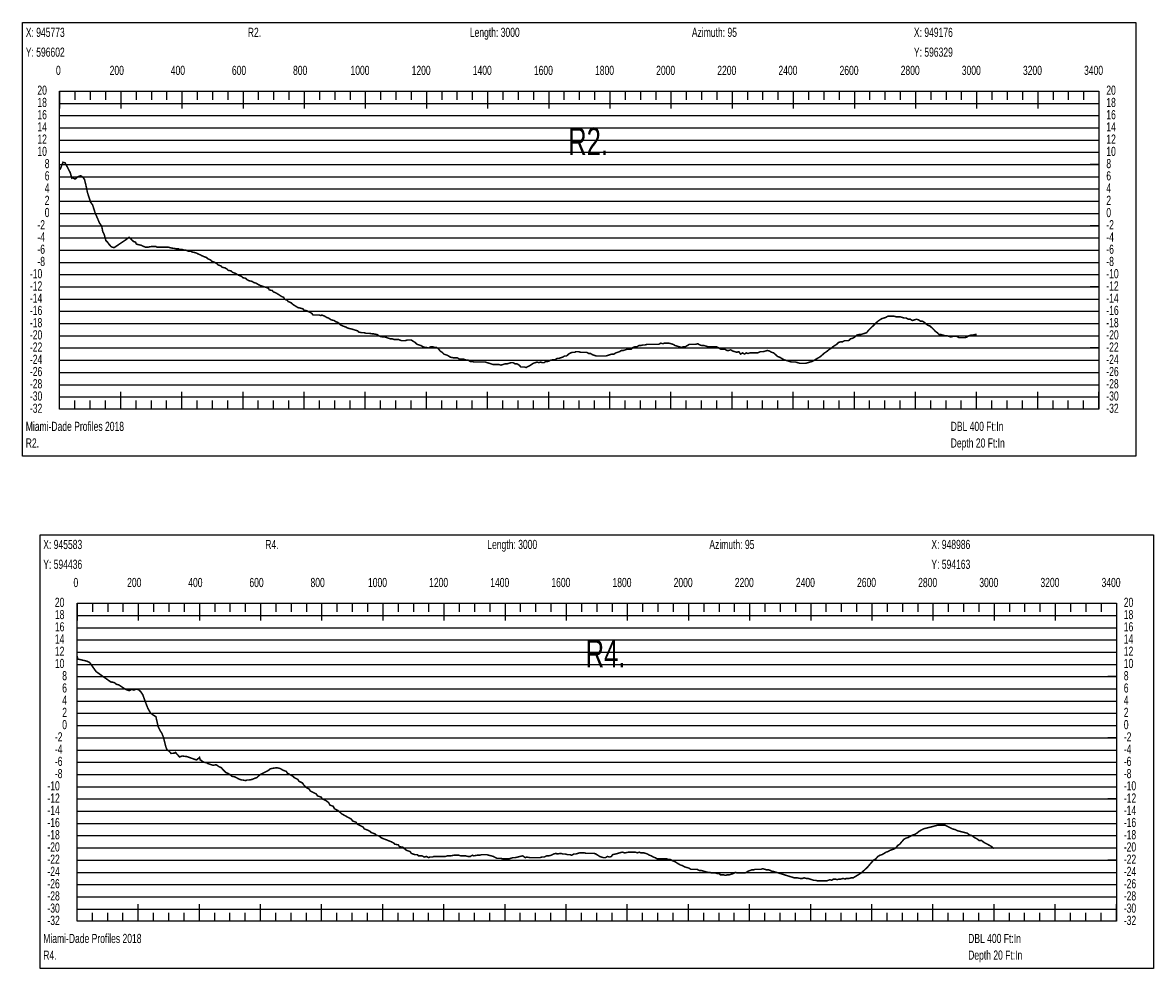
# Model space of a CAD drawing. Header units: inches. Extents: x 471865 to 538526, y 1054316 to 1102451.
# Tile 52 of 114: x 475924 to 479623, y 1099359 to 1102451. Entities that reach past the tile are written whole.
import ezdxf

# ---------------------------------------------------------------- set-up
doc = ezdxf.new("R2010")
doc.units = ezdxf.units.IN
doc.header["$MEASUREMENT"] = 0
for name, color, linetype in [('LABELS', 7, 'Continuous'), ('X_Gr1', 7, 'Continuous'), ('XSECTION', 7, 'Continuous')]:
    doc.layers.add(name, color=color, linetype=linetype)
doc.styles.get("Standard").update_dxf_attribs({"font": 'arial.ttf'})

msp = doc.modelspace()

# ---------------------------------------------------------------- linework, layer by layer
at = {"layer": 'X_Gr1', "color": 6, "linetype": 'Continuous', "lineweight": 18, "true_color": 0xff00ff, "transparency": 33554687, "const_width": 5}
for points in [[(476044.8, 1101976.3), (476044.8, 1101976.3), (476047.3, 1101973.8), (476055.6, 1101994.8), (476062.6, 1101993), (476079.5, 1101960.8), (476084.6, 1101942.7), (476087.9, 1101944.1), (476095.3, 1101939.7), (476104.5, 1101947.6), (476114.2, 1101950.9), (476121.4, 1101945), (476126.2, 1101938.6), (476129.9, 1101923.8), (476135.8, 1101895.8), (476140.8, 1101880.1), (476146.4, 1101863.7), (476152.6, 1101855.4), (476161.6, 1101827), (476168.7, 1101811.5), (476174.6, 1101797.1), (476178.6, 1101791.4), (476182.7, 1101785.2), (476185.7, 1101768.2), (476190.4, 1101759.2), (476196.1, 1101738.5), (476201.4, 1101733.8), (476206.8, 1101726.1), (476212.5, 1101719.8), (476216.8, 1101717.1), (476223.4, 1101715.8), (476229.1, 1101719.7), (476235.4, 1101724), (476241.8, 1101728.3), (476248.1, 1101732.5), (476254.5, 1101736.8), (476260.8, 1101741.1), (476271.9, 1101749.5), (476276.6, 1101745.5), (476282.3, 1101739.5), (476286.8, 1101735.5), (476293, 1101733.5), (476295.8, 1101727.5), (476302, 1101725.5), (476311.8, 1101723.5), (476315.2, 1101721.5), (476324.8, 1101717.5), (476328.1, 1101717.5), (476335.3, 1101717.5), (476345.9, 1101719.5), (476349.4, 1101719.5), (476359.3, 1101719.5), (476362.7, 1101717.5), (476370.1, 1101717.5), (476381.2, 1101717.5), (476385, 1101717.5), (476395.9, 1101717.5), (476399.4, 1101717.5), (476406.2, 1101715.5), (476415.5, 1101713.5), (476418.6, 1101713.5), (476427.7, 1101711.5), (476434, 1101711.5), (476437.2, 1101709.5), (476446.3, 1101709.5), (476452.1, 1101707.5), (476457.6, 1101707.5), (476463.2, 1101705.5), (476466.2, 1101703.5), (476475, 1101703.5), (476478.1, 1101701.5), (476487.1, 1101699.5), (476493.4, 1101697.5), (476496.6, 1101695.5), (476506.3, 1101691.5), (476509.5, 1101689.5), (476518.9, 1101685.5), (476525.4, 1101683.5), (476528.9, 1101679.5), (476538.6, 1101675.5), (476541.8, 1101671.5), (476552, 1101667.5), (476559, 1101663.5), (476562.6, 1101659.5), (476573.1, 1101655.5), (476576.3, 1101651.5), (476585.9, 1101649.5), (476592.4, 1101645.5), (476595.9, 1101641.5), (476606, 1101639.5), (476609.4, 1101635.5), (476619.6, 1101631.5), (476626.6, 1101627.5), (476630.1, 1101625.5), (476640.3, 1101621.5), (476643.7, 1101617.5), (476653.6, 1101615.5), (476657, 1101611.5), (476663.9, 1101607.5), (476673.7, 1101605.5), (476680.5, 1101601.5), (476687.2, 1101599.5), (476694, 1101595.5), (476697.5, 1101593.5), (476707.8, 1101589.5), (476714.3, 1101587.5), (476720.6, 1101585.5), (476727.3, 1101583.5), (476730.6, 1101577.5), (476740.3, 1101575.5), (476743.5, 1101571.5), (476752.6, 1101567.5), (476759.2, 1101563.5), (476762.6, 1101561.5), (476771.6, 1101555.5), (476777.4, 1101553.5), (476780.4, 1101547.5), (476789.4, 1101543.5), (476792.5, 1101539.5), (476801.9, 1101535.5), (476808.4, 1101529.5), (476811.7, 1101527.5), (476821.4, 1101521.5), (476824.8, 1101519.5), (476834.3, 1101517.5), (476840.6, 1101515.5), (476843.7, 1101511.5), (476853.1, 1101509.5), (476856.3, 1101507.5), (476865.4, 1101503.5), (476870.9, 1101499.5), (476873.7, 1101495.5), (476882.1, 1101495.5), (476885, 1101495.5), (476893.7, 1101495.5), (476899.7, 1101493.5), (476902.7, 1101495.5), (476911.9, 1101491.5), (476918.2, 1101487.5), (476924.3, 1101485.5), (476930.4, 1101481.5), (476933.3, 1101479.5), (476942.1, 1101477.5), (476948.2, 1101473.5), (476954, 1101471.5), (476959.9, 1101467.5), (476962.9, 1101463.5), (476971.2, 1101459.5), (476976.9, 1101457.5), (476982.6, 1101455.5), (476985.5, 1101453.5), (476991.2, 1101451.5), (477000.3, 1101449.5), (477006.8, 1101447.5), (477013.4, 1101445.5), (477020, 1101443.5), (477023.4, 1101439.5), (477033.7, 1101437.5), (477040.7, 1101437.5), (477047.6, 1101435.5), (477054.6, 1101435.5), (477058.1, 1101435.5), (477069, 1101433.5), (477072.7, 1101433.5), (477083.2, 1101431.5), (477089.6, 1101427.5), (477092.8, 1101425.5), (477102.5, 1101423.5), (477108.8, 1101423.5), (477114.9, 1101421.5), (477120.8, 1101419.5), (477126.5, 1101417.5), (477132.6, 1101417.5), (477138.7, 1101415.5), (477144.5, 1101415.5), (477150.3, 1101415.5), (477153.3, 1101415.5), (477162.6, 1101411.5), (477169, 1101411.5), (477175.6, 1101411.5), (477182.1, 1101413.5), (477188.4, 1101413.5), (477195.2, 1101413.5), (477201.6, 1101409.5), (477207.8, 1101405.5), (477214.2, 1101399.5), (477220.4, 1101397.5), (477227, 1101395.5), (477233.4, 1101391.5), (477239.6, 1101389.5), (477242.7, 1101389.5), (477252.2, 1101387.5), (477258.8, 1101391.5), (477265.3, 1101391.5), (477271.3, 1101389.5), (477277.4, 1101389.5), (477283.5, 1101385.5), (477289.8, 1101377.5), (477295.9, 1101373.5), (477301.9, 1101367.5), (477307.8, 1101365.5), (477313.7, 1101363.5), (477320, 1101359.5), (477323.2, 1101357.5), (477332.9, 1101355.5), (477339.4, 1101355.5), (477345.7, 1101355.5), (477352.3, 1101351.5), (477358.5, 1101351.5), (477364.5, 1101351.5), (477370.4, 1101349.5), (477376.3, 1101347.5), (477382.3, 1101347.5), (477388.3, 1101343.5), (477394.3, 1101343.5), (477400.5, 1101341.5), (477406.4, 1101341.5), (477412.5, 1101341.5), (477418.6, 1101341.5), (477425, 1101341.5), (477431.2, 1101341.5), (477437.4, 1101341.5), (477443.9, 1101339.5), (477450.4, 1101337.5), (477456.8, 1101335.5), (477463.1, 1101333.5), (477469.2, 1101333.5), (477475.6, 1101333.5), (477482.2, 1101333.5), (477488.7, 1101331.5), (477495, 1101333.5), (477501.2, 1101335.5), (477508, 1101335.5), (477514.7, 1101337.5), (477521.6, 1101339.5), (477528.4, 1101339.5), (477535.1, 1101335.5), (477541.8, 1101335.5), (477548, 1101331.5), (477553.7, 1101325.5), (477559.3, 1101325.5), (477565, 1101325.5), (477571.1, 1101323.5), (477574, 1101325.5), (477582.6, 1101329.5), (477588.6, 1101333.5), (477594.4, 1101337.5), (477600.8, 1101339.5), (477606.9, 1101341.5), (477612.8, 1101339.5), (477618.5, 1101341.5), (477623.9, 1101339.5), (477629.6, 1101339.5), (477635.4, 1101343.5), (477641.5, 1101343.5), (477647.6, 1101345.5), (477650.7, 1101347.5), (477660.2, 1101349.5), (477666.3, 1101349.5), (477672.2, 1101353.5), (477678.2, 1101353.5), (477684.1, 1101355.5), (477690.3, 1101357.5), (477696.8, 1101361.5), (477703.3, 1101361.5), (477709.9, 1101367.5), (477716.4, 1101371.5), (477723.2, 1101373.5), (477730, 1101373.5), (477733.4, 1101375.5), (477742.8, 1101375.5), (477749, 1101373.5), (477755.6, 1101373.5), (477762.2, 1101373.5), (477768.9, 1101373.5), (477775.7, 1101369.5), (477781.8, 1101369.5), (477788.1, 1101365.5), (477794.3, 1101363.5), (477800.4, 1101361.5), (477806.5, 1101361.5), (477812.5, 1101361.5), (477819.1, 1101361.5), (477822.4, 1101361.5), (477832.2, 1101361.5), (477838.7, 1101363.5), (477844.8, 1101365.5), (477851.6, 1101367.5), (477858.1, 1101367.5), (477864.2, 1101371.5), (477870.6, 1101373.5), (477876.6, 1101375.5), (477882.8, 1101379.5), (477889.2, 1101379.5), (477895.4, 1101381.5), (477901.7, 1101383.5), (477904.9, 1101383.5), (477914.3, 1101383.5), (477920.8, 1101389.5), (477927.3, 1101391.5), (477933.7, 1101391.5), (477939.9, 1101395.5), (477946.4, 1101395.5), (477953.1, 1101397.5), (477959.9, 1101397.5), (477966.7, 1101399.5), (477973.1, 1101399.5), (477979.7, 1101399.5), (477986.3, 1101399.5), (477989.6, 1101399.5), (477999.2, 1101399.5), (478005.1, 1101399.5), (478011.4, 1101403.5), (478017.9, 1101401.5), (478024.4, 1101403.5), (478031, 1101403.5), (478037.7, 1101403.5), (478044.7, 1101401.5), (478051.7, 1101399.5), (478058.6, 1101395.5), (478065.4, 1101393.5), (478072, 1101391.5), (478078.6, 1101389.5), (478085, 1101391.5), (478091.5, 1101391.5), (478098.2, 1101395.5), (478104.8, 1101399.5), (478111.9, 1101399.5), (478118.8, 1101399.5), (478125.7, 1101399.5), (478132.5, 1101401.5), (478139.1, 1101397.5), (478146.1, 1101395.5), (478153, 1101395.5), (478159.7, 1101393.5), (478166.4, 1101391.5), (478173.2, 1101391.5), (478180.2, 1101391.5), (478187.2, 1101391.5), (478194.2, 1101391.5), (478201.3, 1101387.5), (478208, 1101383.5), (478214.5, 1101383.5), (478221, 1101383.5), (478227.6, 1101379.5), (478234.1, 1101379.5), (478240.3, 1101381.5), (478247.2, 1101377.5), (478253.7, 1101375.5), (478260, 1101373.5), (478266.6, 1101375.5), (478272.8, 1101367.5), (478279.2, 1101371.5), (478285.4, 1101367.5), (478291.2, 1101371.5), (478296.9, 1101369.5), (478302.6, 1101371.5), (478308.6, 1101371.5), (478314.7, 1101371.5), (478320.9, 1101371.5), (478327.2, 1101371.5), (478333.4, 1101373.5), (478336.7, 1101375.5), (478347, 1101375.5), (478353.7, 1101377.5), (478360.5, 1101379.5), (478367.3, 1101377.5), (478374.2, 1101373.5), (478380.9, 1101371.5), (478387.5, 1101365.5), (478394, 1101359.5), (478400.2, 1101357.5), (478407.1, 1101353.5), (478413.6, 1101349.5), (478420.1, 1101347.5), (478426.7, 1101345.5), (478433, 1101343.5), (478439.5, 1101341.5), (478446.1, 1101341.5), (478452.7, 1101341.5), (478459.5, 1101339.5), (478465.9, 1101337.5), (478472.7, 1101337.5), (478479.3, 1101337.5), (478486, 1101337.5), (478492.7, 1101339.5), (478499.5, 1101341.5), (478506.7, 1101343.5), (478513.7, 1101347.5), (478520.4, 1101351.5), (478527.2, 1101355.5), (478533.9, 1101359.5), (478540.7, 1101365.5), (478547.4, 1101371.5), (478553.9, 1101375.5), (478560.8, 1101381.5), (478567.4, 1101385.5), (478574.2, 1101391.5), (478580.8, 1101395.5), (478586.9, 1101399.5), (478593.2, 1101405.5), (478599.4, 1101407.5), (478606, 1101407.5), (478612.6, 1101411.5), (478619.3, 1101411.5), (478625.9, 1101411.5), (478632.4, 1101417.5), (478639.6, 1101419.5), (478646.4, 1101423.5), (478652.9, 1101429.5), (478659.8, 1101431.5), (478665.9, 1101431.5), (478672.2, 1101433.5), (478678.6, 1101435.5), (478684.9, 1101437.5), (478691.3, 1101445.5), (478697.4, 1101451.5), (478703.6, 1101457.5), (478709.8, 1101463.5), (478716.1, 1101469.5), (478722.2, 1101475.5), (478728.2, 1101479.5), (478734.6, 1101483.5), (478741.2, 1101485.5), (478747.8, 1101487.5), (478754.4, 1101491.5), (478760.9, 1101491.5), (478767.7, 1101491.5), (478774.6, 1101491.5), (478781.6, 1101489.5), (478788.3, 1101489.5), (478794.7, 1101489.5), (478801.4, 1101487.5), (478808, 1101485.5), (478814.6, 1101485.5), (478821.4, 1101481.5), (478827.9, 1101481.5), (478834.7, 1101477.5), (478841.6, 1101479.5), (478848.3, 1101481.5), (478854.8, 1101479.5), (478860.8, 1101475.5), (478867.2, 1101475.5), (478873.6, 1101471.5), (478879.8, 1101465.5), (478886, 1101461.5), (478892.1, 1101459.5), (478898.6, 1101453.5), (478904.7, 1101447.5), (478910.4, 1101441.5), (478916.2, 1101437.5), (478922.1, 1101431.5), (478928.5, 1101431.5), (478935.1, 1101429.5), (478941.5, 1101427.5), (478948, 1101427.5), (478954.2, 1101425.5), (478960.6, 1101423.5), (478967, 1101425.5), (478973.6, 1101425.5), (478980.3, 1101425.5), (478986.9, 1101421.5), (478993.8, 1101421.5), (479000.6, 1101421.5), (479007.2, 1101421.5), (479013.4, 1101423.5), (479019.6, 1101427.5), (479025.9, 1101429.5), (479032.4, 1101429.5), (479039, 1101431.5), (479044.8, 1101431.5)], [(476102, 1100380.1), (476102, 1100380.1), (476103.9, 1100370.4), (476133.4, 1100363.6), (476142.9, 1100359.1), (476164.2, 1100329.2), (476213.5, 1100294.5), (476214.8, 1100295.6), (476224.1, 1100293.1), (476230.9, 1100287.6), (476238.2, 1100286), (476246.9, 1100280.3), (476255.3, 1100274.5), (476264.1, 1100269.8), (476273, 1100267), (476281.2, 1100271.7), (476287.5, 1100268.7), (476295.2, 1100272), (476303.1, 1100270.1), (476310.6, 1100262.9), (476316.9, 1100253.4), (476325, 1100231.1), (476333.4, 1100209.2), (476342.3, 1100193.7), (476351.2, 1100187.1), (476359.6, 1100182), (476367.1, 1100149.5), (476374.2, 1100135.1), (476379, 1100128), (476384.3, 1100114.8), (476387.7, 1100101.3), (476391.8, 1100084.6), (476395.6, 1100074.6), (476400.2, 1100071.2), (476405.3, 1100066.5), (476409.4, 1100061.8), (476415.3, 1100062.2), (476419.9, 1100062.6), (476423.6, 1100065), (476437.3, 1100050.1), (476442, 1100052), (476446.9, 1100053.4), (476452.3, 1100052.4), (476461.1, 1100051.4), (476467.4, 1100049.2), (476473.7, 1100047), (476480.1, 1100044.7), (476486.4, 1100042.5), (476492.8, 1100040.3), (476502.6, 1100048.9), (476504.4, 1100040.9), (476508.2, 1100038.9), (476512.7, 1100034.9), (476517.8, 1100032.9), (476526.2, 1100030.9), (476529.1, 1100028.9), (476534.9, 1100026.9), (476540.8, 1100024.9), (476547.1, 1100022.9), (476556.7, 1100024.9), (476559.7, 1100022.9), (476565.4, 1100018.9), (476574.1, 1100014.9), (476577, 1100010.9), (476588.9, 1099998.9), (476595.1, 1099996.9), (476601.5, 1099992.9), (476608.3, 1099986.9), (476618.7, 1099984.9), (476629.2, 1099978.9), (476639.8, 1099974.9), (476643.3, 1099974.9), (476654, 1099972.9), (476657.7, 1099974.9), (476664.8, 1099974.9), (476675.5, 1099976.9), (476679.2, 1099978.9), (476690.4, 1099982.9), (476694.2, 1099986.9), (476701.9, 1099992.9), (476713.6, 1099998.9), (476717.5, 1100000.9), (476728.9, 1100006.9), (476732.7, 1100010.9), (476740.2, 1100012.9), (476754.6, 1100014.9), (476765.1, 1100012.9), (476768.6, 1100010.9), (476775.7, 1100006.9), (476786.4, 1100002.9), (476790.1, 1099996.9), (476801.2, 1099990.9), (476808.4, 1099986.9), (476812.1, 1099982.9), (476823.7, 1099976.9), (476827.7, 1099970.9), (476839.5, 1099964.9), (476843.3, 1099958.9), (476850.5, 1099950.9), (476861.3, 1099944.9), (476865.1, 1099938.9), (476876.6, 1099932.9), (476884.6, 1099928.9), (476888.6, 1099922.9), (476900.5, 1099918.9), (476904.5, 1099912.9), (476916.9, 1099906.9), (476924.8, 1099900.9), (476928.7, 1099892.9), (476939.8, 1099888.9), (476943.8, 1099880.9), (476955.3, 1099874.9), (476962.8, 1099868.9), (476966.6, 1099864.9), (476977.2, 1099858.9), (476984.4, 1099854.9), (476991.7, 1099850.9), (476999.2, 1099846.9), (477003.1, 1099840.9), (477014.5, 1099836.9), (477018.4, 1099830.9), (477030, 1099824.9), (477037.7, 1099820.9), (477041.6, 1099814.9), (477052.8, 1099810.9), (477060.4, 1099806.9), (477064.3, 1099802.9), (477075.7, 1099798.9), (477079.7, 1099794.9), (477091.6, 1099790.9), (477095.6, 1099786.9), (477103.5, 1099782.9), (477115.2, 1099778.9), (477119, 1099776.9), (477130, 1099772.9), (477137.5, 1099768.9), (477141.3, 1099764.9), (477152.7, 1099762.9), (477156.5, 1099756.9), (477168, 1099754.9), (477171.9, 1099750.9), (477179.6, 1099744.9), (477191.3, 1099740.9), (477195.2, 1099734.9), (477206.8, 1099730.9), (477214.7, 1099730.9), (477218.8, 1099726.9), (477230.4, 1099726.9), (477237.7, 1099722.9), (477245, 1099724.9), (477252.1, 1099720.9), (477255.4, 1099722.9), (477265.4, 1099722.9), (477269, 1099724.9), (477279.3, 1099724.9), (477286.3, 1099724.9), (477289.8, 1099724.9), (477300.1, 1099724.9), (477306.9, 1099724.9), (477313.8, 1099726.9), (477320.8, 1099726.9), (477324.3, 1099726.9), (477335.2, 1099728.9), (477339, 1099728.9), (477350, 1099728.9), (477357.6, 1099726.9), (477361.6, 1099726.9), (477372.8, 1099726.9), (477380.4, 1099724.9), (477388.2, 1099724.9), (477395.8, 1099728.9), (477399.5, 1099726.9), (477410.8, 1099728.9), (477418.5, 1099728.9), (477426.1, 1099730.9), (477433.9, 1099730.9), (477441.3, 1099730.9), (477448.8, 1099728.9), (477456.3, 1099726.9), (477463.8, 1099724.9), (477467.6, 1099722.9), (477475.3, 1099718.9), (477487.1, 1099718.9), (477495, 1099716.9), (477502.9, 1099716.9), (477511.1, 1099716.9), (477515.1, 1099716.9), (477527.3, 1099720.9), (477535.4, 1099720.9), (477543.3, 1099722.9), (477551.4, 1099724.9), (477559.7, 1099726.9), (477568, 1099720.9), (477572, 1099722.9), (477584.2, 1099720.9), (477592.5, 1099720.9), (477596.4, 1099720.9), (477608.1, 1099720.9), (477615.5, 1099720.9), (477622.8, 1099722.9), (477630.4, 1099722.9), (477638, 1099726.9), (477645.6, 1099726.9), (477653.2, 1099728.9), (477660.8, 1099732.9), (477668.5, 1099734.9), (477672.5, 1099732.9), (477683.9, 1099734.9), (477691.4, 1099732.9), (477698.7, 1099732.9), (477706, 1099730.9), (477713.5, 1099730.9), (477720.3, 1099728.9), (477726.8, 1099732.9), (477733.6, 1099732.9), (477740.3, 1099734.9), (477746.9, 1099736.9), (477753.7, 1099736.9), (477760.5, 1099736.9), (477767.4, 1099734.9), (477770.9, 1099734.9), (477781, 1099734.9), (477787.3, 1099734.9), (477793.3, 1099734.9), (477799.3, 1099732.9), (477805.4, 1099728.9), (477811.5, 1099724.9), (477817.7, 1099722.9), (477824, 1099720.9), (477830.4, 1099720.9), (477836.9, 1099724.9), (477843.5, 1099722.9), (477850.2, 1099724.9), (477853.7, 1099730.9), (477863.9, 1099732.9), (477870.9, 1099734.9), (477878, 1099736.9), (477885.2, 1099738.9), (477892.3, 1099736.9), (477895.8, 1099736.9), (477906.4, 1099738.9), (477913.4, 1099738.9), (477920.4, 1099738.9), (477927.6, 1099738.9), (477934.7, 1099736.9), (477941.6, 1099738.9), (477945.1, 1099736.9), (477955.4, 1099736.9), (477961.8, 1099734.9), (477968.1, 1099732.9), (477974.4, 1099728.9), (477980.5, 1099726.9), (477986.8, 1099722.9), (477993.4, 1099720.9), (477999.8, 1099716.9), (478006.1, 1099716.9), (478012.4, 1099716.9), (478018.6, 1099716.9), (478024.7, 1099716.9), (478030.6, 1099716.9), (478036.7, 1099714.9), (478042.9, 1099714.9), (478049.4, 1099710.9), (478055.9, 1099708.9), (478062.3, 1099704.9), (478068.9, 1099700.9), (478075.7, 1099696.9), (478082.5, 1099694.9), (478089.2, 1099690.9), (478096.2, 1099688.9), (478103.2, 1099686.9), (478110, 1099682.9), (478116.6, 1099682.9), (478123.4, 1099682.9), (478130.3, 1099682.9), (478137.3, 1099678.9), (478144.3, 1099678.9), (478151.4, 1099676.9), (478158.3, 1099674.9), (478164.9, 1099672.9), (478171.3, 1099672.9), (478177.5, 1099670.9), (478183.5, 1099670.9), (478189.9, 1099670.9), (478196.5, 1099668.9), (478203.2, 1099668.9), (478206.6, 1099664.9), (478216.3, 1099664.9), (478222.8, 1099662.9), (478229.4, 1099664.9), (478235.8, 1099664.9), (478242.4, 1099666.9), (478248.9, 1099668.9), (478255.1, 1099672.9), (478261.7, 1099670.9), (478268.4, 1099670.9), (478274.7, 1099670.9), (478280.8, 1099670.9), (478286.4, 1099670.9), (478291.8, 1099672.9), (478297.7, 1099676.9), (478303.5, 1099678.9), (478309, 1099680.9), (478314.8, 1099680.9), (478320.8, 1099682.9), (478326.7, 1099682.9), (478332.7, 1099682.9), (478339.1, 1099682.9), (478345.3, 1099684.9), (478351.5, 1099682.9), (478358.1, 1099680.9), (478364.4, 1099680.9), (478370.8, 1099678.9), (478374, 1099676.9), (478383.2, 1099674.9), (478389.8, 1099672.9), (478396.2, 1099670.9), (478402.9, 1099668.9), (478409.5, 1099666.9), (478415.8, 1099664.9), (478422.2, 1099662.9), (478428.6, 1099660.9), (478435.3, 1099658.9), (478441.8, 1099656.9), (478448.1, 1099654.9), (478454.8, 1099654.9), (478458.2, 1099654.9), (478468.1, 1099652.9), (478474.4, 1099652.9), (478480.7, 1099654.9), (478487.3, 1099652.9), (478493.4, 1099652.9), (478499.4, 1099650.9), (478505.6, 1099648.9), (478511.7, 1099646.9), (478518, 1099646.9), (478524.4, 1099644.9), (478530.9, 1099644.9), (478537.2, 1099644.9), (478543, 1099644.9), (478548.8, 1099644.9), (478554.3, 1099644.9), (478559.4, 1099646.9), (478564.9, 1099648.9), (478570.6, 1099646.9), (478576.6, 1099650.9), (478582.5, 1099650.9), (478588.6, 1099648.9), (478594.8, 1099650.9), (478601.2, 1099650.9), (478607.9, 1099652.9), (478614.5, 1099650.9), (478617.7, 1099652.9), (478627.5, 1099652.9), (478634.4, 1099654.9), (478641.1, 1099654.9), (478647.6, 1099658.9), (478654.2, 1099662.9), (478660.7, 1099666.9), (478667.2, 1099670.9), (478673.9, 1099676.9), (478680.5, 1099682.9), (478687.1, 1099688.9), (478693.8, 1099696.9), (478700.7, 1099704.9), (478707.8, 1099712.9), (478714.9, 1099716.9), (478721.8, 1099724.9), (478728.6, 1099728.9), (478735.7, 1099730.9), (478742.4, 1099734.9), (478748.6, 1099738.9), (478755, 1099740.9), (478761.3, 1099744.9), (478767.7, 1099746.9), (478774.2, 1099748.9), (478780.5, 1099752.9), (478786.9, 1099760.9), (478793.3, 1099764.9), (478799.9, 1099772.9), (478806.9, 1099780.9), (478814, 1099784.9), (478821.1, 1099786.9), (478828.2, 1099790.9), (478835.4, 1099794.9), (478842.5, 1099796.9), (478849.3, 1099800.9), (478856.3, 1099806.9), (478863.3, 1099810.9), (478870.6, 1099814.9), (478878.3, 1099816.9), (478885.9, 1099818.9), (478893.7, 1099820.9), (478901.6, 1099822.9), (478909.3, 1099824.9), (478917.1, 1099826.9), (478925, 1099826.9), (478933.3, 1099826.9), (478941.7, 1099826.9), (478949.8, 1099822.9), (478958.1, 1099818.9), (478966.2, 1099814.9), (478974.4, 1099812.9), (478982.5, 1099808.9), (478990.1, 1099806.9), (478998.1, 1099804.9), (479006.3, 1099802.9), (479014.3, 1099800.9), (479022, 1099794.9), (479029.6, 1099792.9), (479037.5, 1099786.9), (479045.4, 1099782.9), (479053.4, 1099776.9), (479061, 1099776.9), (479068.6, 1099770.9), (479076.3, 1099766.9), (479083.7, 1099762.9), (479091.3, 1099758.9), (479098.9, 1099752.9), (479102, 1099751.3)]]:
    msp.add_lwpolyline(points, dxfattribs=at)
at = {"layer": 'XSECTION', "color": 18, "linetype": 'Continuous', "true_color": 0x000000}
for points in [[(475923.6, 1102451.5), (479566, 1102451.5), (479566, 1101033.5), (475923.6, 1101033.5), (475923.6, 1102451.5)], [(476044.8, 1102227.5), (479444.8, 1102227.5), (479444.8, 1101187.5), (476044.8, 1101187.5), (476044.8, 1102227.5)], [(476044.8, 1102227.5), (476044.8, 1102171.1)], [(476044.8, 1102227.5), (476044.8, 1102171.1)], [(476044.8, 1102227.5), (476044.8, 1102199.5)], [(476044.8, 1102227.5), (476044.8, 1102199.5)], [(476094.8, 1102227.5), (476094.8, 1102199.5)], [(476144.8, 1102227.5), (476144.8, 1102199.5)], [(476194.8, 1102227.5), (476194.8, 1102199.5)], [(476244.8, 1102227.5), (476244.8, 1102171.1)], [(476244.8, 1102227.5), (476244.8, 1102199.5)], [(476294.8, 1102227.5), (476294.8, 1102199.5)], [(476344.8, 1102227.5), (476344.8, 1102199.5)], [(476394.8, 1102227.5), (476394.8, 1102199.5)], [(476444.8, 1102227.5), (476444.8, 1102171.1)], [(476444.8, 1102227.5), (476444.8, 1102199.5)], [(476494.8, 1102227.5), (476494.8, 1102199.5)], [(476544.8, 1102227.5), (476544.8, 1102199.5)], [(476594.8, 1102227.5), (476594.8, 1102199.5)], [(476644.8, 1102227.5), (476644.8, 1102171.1)], [(476644.8, 1102227.5), (476644.8, 1102199.5)], [(476694.8, 1102227.5), (476694.8, 1102199.5)], [(476744.8, 1102227.5), (476744.8, 1102199.5)], [(476794.8, 1102227.5), (476794.8, 1102199.5)], [(476844.8, 1102227.5), (476844.8, 1102171.1)], [(476844.8, 1102227.5), (476844.8, 1102199.5)], [(476894.8, 1102227.5), (476894.8, 1102199.5)], [(476944.8, 1102227.5), (476944.8, 1102199.5)], [(476994.8, 1102227.5), (476994.8, 1102199.5)], [(477044.8, 1102227.5), (477044.8, 1102171.1)], [(477044.8, 1102227.5), (477044.8, 1102199.5)], [(477094.8, 1102227.5), (477094.8, 1102199.5)], [(477144.8, 1102227.5), (477144.8, 1102199.5)], [(477194.8, 1102227.5), (477194.8, 1102199.5)], [(477244.8, 1102227.5), (477244.8, 1102171.1)], [(477244.8, 1102227.5), (477244.8, 1102199.5)], [(477294.8, 1102227.5), (477294.8, 1102199.5)], [(477344.8, 1102227.5), (477344.8, 1102199.5)], [(477394.8, 1102227.5), (477394.8, 1102199.5)], [(477444.8, 1102227.5), (477444.8, 1102171.1)], [(477444.8, 1102227.5), (477444.8, 1102199.5)], [(477494.8, 1102227.5), (477494.8, 1102199.5)], [(477544.8, 1102227.5), (477544.8, 1102199.5)], [(477594.8, 1102227.5), (477594.8, 1102199.5)], [(477644.8, 1102227.5), (477644.8, 1102171.1)], [(477644.8, 1102227.5), (477644.8, 1102199.5)], [(477694.8, 1102227.5), (477694.8, 1102199.5)], [(477744.8, 1102227.5), (477744.8, 1102199.5)], [(477794.8, 1102227.5), (477794.8, 1102199.5)], [(477844.8, 1102227.5), (477844.8, 1102171.1)], [(477844.8, 1102227.5), (477844.8, 1102199.5)], [(477894.8, 1102227.5), (477894.8, 1102199.5)], [(477944.8, 1102227.5), (477944.8, 1102199.5)], [(477994.8, 1102227.5), (477994.8, 1102199.5)], [(478044.8, 1102227.5), (478044.8, 1102171.1)], [(478044.8, 1102227.5), (478044.8, 1102199.5)], [(478094.8, 1102227.5), (478094.8, 1102199.5)], [(478144.8, 1102227.5), (478144.8, 1102199.5)], [(478194.8, 1102227.5), (478194.8, 1102199.5)], [(478244.8, 1102227.5), (478244.8, 1102171.1)], [(478244.8, 1102227.5), (478244.8, 1102199.5)], [(478294.8, 1102227.5), (478294.8, 1102199.5)], [(478344.8, 1102227.5), (478344.8, 1102199.5)], [(478394.8, 1102227.5), (478394.8, 1102199.5)], [(478444.8, 1102227.5), (478444.8, 1102171.1)], [(478444.8, 1102227.5), (478444.8, 1102199.5)], [(478494.8, 1102227.5), (478494.8, 1102199.5)], [(478544.8, 1102227.5), (478544.8, 1102199.5)], [(478594.8, 1102227.5), (478594.8, 1102199.5)], [(478644.8, 1102227.5), (478644.8, 1102171.1)], [(478644.8, 1102227.5), (478644.8, 1102199.5)], [(478694.8, 1102227.5), (478694.8, 1102199.5)], [(478744.8, 1102227.5), (478744.8, 1102199.5)], [(478794.8, 1102227.5), (478794.8, 1102199.5)], [(478844.8, 1102227.5), (478844.8, 1102171.1)], [(478844.8, 1102227.5), (478844.8, 1102199.5)], [(478894.8, 1102227.5), (478894.8, 1102199.5)], [(478944.8, 1102227.5), (478944.8, 1102199.5)], [(478994.8, 1102227.5), (478994.8, 1102199.5)], [(479044.8, 1102227.5), (479044.8, 1102171.1)], [(479044.8, 1102227.5), (479044.8, 1102199.5)], [(479094.8, 1102227.5), (479094.8, 1102199.5)], [(479144.8, 1102227.5), (479144.8, 1102199.5)], [(479194.8, 1102227.5), (479194.8, 1102199.5)], [(479244.8, 1102227.5), (479244.8, 1102171.1)], [(479244.8, 1102227.5), (479244.8, 1102199.5)], [(479294.8, 1102227.5), (479294.8, 1102199.5)], [(479344.8, 1102227.5), (479344.8, 1102199.5)], [(479394.8, 1102227.5), (479394.8, 1102199.5)], [(479444.8, 1102227.5), (479444.8, 1102171.1)], [(479444.8, 1102227.5), (479444.8, 1102199.5)], [(476044.8, 1101987.5), (476072.8, 1101987.5)], [(479444.8, 1101987.5), (479416.8, 1101987.5)], [(476044.8, 1101787.5), (476072.8, 1101787.5)], [(479444.8, 1101787.5), (479416.8, 1101787.5)], [(476044.8, 1101587.5), (476072.8, 1101587.5)], [(479444.8, 1101587.5), (479416.8, 1101587.5)], [(476044.8, 1101387.5), (476072.8, 1101387.5)], [(479444.8, 1101387.5), (479416.8, 1101387.5)], [(476044.8, 1101187.5), (476044.8, 1101243.9)], [(476044.8, 1101187.5), (476044.8, 1101243.9)], [(476244.8, 1101187.5), (476244.8, 1101243.9)], [(476444.8, 1101187.5), (476444.8, 1101243.9)], [(476644.8, 1101187.5), (476644.8, 1101243.9)], [(476844.8, 1101187.5), (476844.8, 1101243.9)], [(477044.8, 1101187.5), (477044.8, 1101243.9)], [(477244.8, 1101187.5), (477244.8, 1101243.9)], [(477444.8, 1101187.5), (477444.8, 1101243.9)], [(477644.8, 1101187.5), (477644.8, 1101243.9)], [(477844.8, 1101187.5), (477844.8, 1101243.9)], [(478044.8, 1101187.5), (478044.8, 1101243.9)], [(478244.8, 1101187.5), (478244.8, 1101243.9)], [(478444.8, 1101187.5), (478444.8, 1101243.9)], [(478644.8, 1101187.5), (478644.8, 1101243.9)], [(478844.8, 1101187.5), (478844.8, 1101243.9)], [(479044.8, 1101187.5), (479044.8, 1101243.9)], [(479244.8, 1101187.5), (479244.8, 1101243.9)], [(479444.8, 1101187.5), (479444.8, 1101243.9)], [(476044.8, 1101187.5), (476044.8, 1101215.5)], [(476044.8, 1101187.5), (476044.8, 1101215.5)], [(476094.8, 1101187.5), (476094.8, 1101215.5)], [(476144.8, 1101187.5), (476144.8, 1101215.5)], [(476194.8, 1101187.5), (476194.8, 1101215.5)], [(476244.8, 1101187.5), (476244.8, 1101215.5)], [(476294.8, 1101187.5), (476294.8, 1101215.5)], [(476344.8, 1101187.5), (476344.8, 1101215.5)], [(476394.8, 1101187.5), (476394.8, 1101215.5)], [(476444.8, 1101187.5), (476444.8, 1101215.5)], [(476494.8, 1101187.5), (476494.8, 1101215.5)], [(476544.8, 1101187.5), (476544.8, 1101215.5)], [(476594.8, 1101187.5), (476594.8, 1101215.5)], [(476644.8, 1101187.5), (476644.8, 1101215.5)], [(476694.8, 1101187.5), (476694.8, 1101215.5)], [(476744.8, 1101187.5), (476744.8, 1101215.5)], [(476794.8, 1101187.5), (476794.8, 1101215.5)], [(476844.8, 1101187.5), (476844.8, 1101215.5)], [(476894.8, 1101187.5), (476894.8, 1101215.5)], [(476944.8, 1101187.5), (476944.8, 1101215.5)], [(476994.8, 1101187.5), (476994.8, 1101215.5)], [(477044.8, 1101187.5), (477044.8, 1101215.5)], [(477094.8, 1101187.5), (477094.8, 1101215.5)], [(477144.8, 1101187.5), (477144.8, 1101215.5)], [(477194.8, 1101187.5), (477194.8, 1101215.5)], [(477244.8, 1101187.5), (477244.8, 1101215.5)], [(477294.8, 1101187.5), (477294.8, 1101215.5)], [(477344.8, 1101187.5), (477344.8, 1101215.5)], [(477394.8, 1101187.5), (477394.8, 1101215.5)], [(477444.8, 1101187.5), (477444.8, 1101215.5)], [(477494.8, 1101187.5), (477494.8, 1101215.5)], [(477544.8, 1101187.5), (477544.8, 1101215.5)], [(477594.8, 1101187.5), (477594.8, 1101215.5)], [(477644.8, 1101187.5), (477644.8, 1101215.5)], [(477694.8, 1101187.5), (477694.8, 1101215.5)], [(477744.8, 1101187.5), (477744.8, 1101215.5)], [(477794.8, 1101187.5), (477794.8, 1101215.5)], [(477844.8, 1101187.5), (477844.8, 1101215.5)], [(477894.8, 1101187.5), (477894.8, 1101215.5)], [(477944.8, 1101187.5), (477944.8, 1101215.5)], [(477994.8, 1101187.5), (477994.8, 1101215.5)], [(478044.8, 1101187.5), (478044.8, 1101215.5)], [(478094.8, 1101187.5), (478094.8, 1101215.5)], [(478144.8, 1101187.5), (478144.8, 1101215.5)], [(478194.8, 1101187.5), (478194.8, 1101215.5)], [(478244.8, 1101187.5), (478244.8, 1101215.5)], [(478294.8, 1101187.5), (478294.8, 1101215.5)], [(478344.8, 1101187.5), (478344.8, 1101215.5)], [(478394.8, 1101187.5), (478394.8, 1101215.5)], [(478444.8, 1101187.5), (478444.8, 1101215.5)], [(478494.8, 1101187.5), (478494.8, 1101215.5)], [(478544.8, 1101187.5), (478544.8, 1101215.5)], [(478594.8, 1101187.5), (478594.8, 1101215.5)], [(478644.8, 1101187.5), (478644.8, 1101215.5)], [(478694.8, 1101187.5), (478694.8, 1101215.5)], [(478744.8, 1101187.5), (478744.8, 1101215.5)], [(478794.8, 1101187.5), (478794.8, 1101215.5)], [(478844.8, 1101187.5), (478844.8, 1101215.5)], [(478894.8, 1101187.5), (478894.8, 1101215.5)], [(478944.8, 1101187.5), (478944.8, 1101215.5)], [(478994.8, 1101187.5), (478994.8, 1101215.5)], [(479044.8, 1101187.5), (479044.8, 1101215.5)], [(479094.8, 1101187.5), (479094.8, 1101215.5)], [(479144.8, 1101187.5), (479144.8, 1101215.5)], [(479194.8, 1101187.5), (479194.8, 1101215.5)], [(479244.8, 1101187.5), (479244.8, 1101215.5)], [(479294.8, 1101187.5), (479294.8, 1101215.5)], [(479344.8, 1101187.5), (479344.8, 1101215.5)], [(479394.8, 1101187.5), (479394.8, 1101215.5)], [(479444.8, 1101187.5), (479444.8, 1101215.5)], [(475980.8, 1100776.9), (479623.2, 1100776.9), (479623.2, 1099358.9), (475980.8, 1099358.9), (475980.8, 1100776.9)], [(476102, 1100552.9), (479502, 1100552.9), (479502, 1099512.9), (476102, 1099512.9), (476102, 1100552.9)], [(476102, 1100552.9), (476102, 1100496.5)], [(476102, 1100552.9), (476102, 1100496.5)], [(476102, 1100552.9), (476102, 1100524.9)], [(476102, 1100552.9), (476102, 1100524.9)], [(476152, 1100552.9), (476152, 1100524.9)], [(476202, 1100552.9), (476202, 1100524.9)], [(476252, 1100552.9), (476252, 1100524.9)], [(476302, 1100552.9), (476302, 1100496.5)], [(476302, 1100552.9), (476302, 1100524.9)], [(476352, 1100552.9), (476352, 1100524.9)], [(476402, 1100552.9), (476402, 1100524.9)], [(476452, 1100552.9), (476452, 1100524.9)], [(476502, 1100552.9), (476502, 1100496.5)], [(476502, 1100552.9), (476502, 1100524.9)], [(476552, 1100552.9), (476552, 1100524.9)], [(476602, 1100552.9), (476602, 1100524.9)], [(476652, 1100552.9), (476652, 1100524.9)], [(476702, 1100552.9), (476702, 1100496.5)], [(476702, 1100552.9), (476702, 1100524.9)], [(476752, 1100552.9), (476752, 1100524.9)], [(476802, 1100552.9), (476802, 1100524.9)], [(476852, 1100552.9), (476852, 1100524.9)], [(476902, 1100552.9), (476902, 1100496.5)], [(476902, 1100552.9), (476902, 1100524.9)], [(476952, 1100552.9), (476952, 1100524.9)], [(477002, 1100552.9), (477002, 1100524.9)], [(477052, 1100552.9), (477052, 1100524.9)], [(477102, 1100552.9), (477102, 1100496.5)], [(477102, 1100552.9), (477102, 1100524.9)], [(477152, 1100552.9), (477152, 1100524.9)], [(477202, 1100552.9), (477202, 1100524.9)], [(477252, 1100552.9), (477252, 1100524.9)], [(477302, 1100552.9), (477302, 1100496.5)], [(477302, 1100552.9), (477302, 1100524.9)], [(477352, 1100552.9), (477352, 1100524.9)], [(477402, 1100552.9), (477402, 1100524.9)], [(477452, 1100552.9), (477452, 1100524.9)], [(477502, 1100552.9), (477502, 1100496.5)], [(477502, 1100552.9), (477502, 1100524.9)], [(477552, 1100552.9), (477552, 1100524.9)], [(477602, 1100552.9), (477602, 1100524.9)], [(477652, 1100552.9), (477652, 1100524.9)], [(477702, 1100552.9), (477702, 1100496.5)], [(477702, 1100552.9), (477702, 1100524.9)], [(477752, 1100552.9), (477752, 1100524.9)], [(477802, 1100552.9), (477802, 1100524.9)], [(477852, 1100552.9), (477852, 1100524.9)], [(477902, 1100552.9), (477902, 1100496.5)], [(477902, 1100552.9), (477902, 1100524.9)], [(477952, 1100552.9), (477952, 1100524.9)], [(478002, 1100552.9), (478002, 1100524.9)], [(478052, 1100552.9), (478052, 1100524.9)], [(478102, 1100552.9), (478102, 1100496.5)], [(478102, 1100552.9), (478102, 1100524.9)], [(478152, 1100552.9), (478152, 1100524.9)], [(478202, 1100552.9), (478202, 1100524.9)], [(478252, 1100552.9), (478252, 1100524.9)], [(478302, 1100552.9), (478302, 1100496.5)], [(478302, 1100552.9), (478302, 1100524.9)], [(478352, 1100552.9), (478352, 1100524.9)], [(478402, 1100552.9), (478402, 1100524.9)], [(478452, 1100552.9), (478452, 1100524.9)], [(478502, 1100552.9), (478502, 1100496.5)], [(478502, 1100552.9), (478502, 1100524.9)], [(478552, 1100552.9), (478552, 1100524.9)], [(478602, 1100552.9), (478602, 1100524.9)], [(478652, 1100552.9), (478652, 1100524.9)], [(478702, 1100552.9), (478702, 1100496.5)], [(478702, 1100552.9), (478702, 1100524.9)], [(478752, 1100552.9), (478752, 1100524.9)], [(478802, 1100552.9), (478802, 1100524.9)], [(478852, 1100552.9), (478852, 1100524.9)], [(478902, 1100552.9), (478902, 1100496.5)], [(478902, 1100552.9), (478902, 1100524.9)], [(478952, 1100552.9), (478952, 1100524.9)], [(479002, 1100552.9), (479002, 1100524.9)], [(479052, 1100552.9), (479052, 1100524.9)], [(479102, 1100552.9), (479102, 1100496.5)], [(479102, 1100552.9), (479102, 1100524.9)], [(479152, 1100552.9), (479152, 1100524.9)], [(479202, 1100552.9), (479202, 1100524.9)], [(479252, 1100552.9), (479252, 1100524.9)], [(479302, 1100552.9), (479302, 1100496.5)], [(479302, 1100552.9), (479302, 1100524.9)], [(479352, 1100552.9), (479352, 1100524.9)], [(479402, 1100552.9), (479402, 1100524.9)], [(479452, 1100552.9), (479452, 1100524.9)], [(479502, 1100552.9), (479502, 1100496.5)], [(479502, 1100552.9), (479502, 1100524.9)], [(476102, 1100312.9), (476130, 1100312.9)], [(479502, 1100312.9), (479474, 1100312.9)], [(476102, 1100112.9), (476130, 1100112.9)], [(479502, 1100112.9), (479474, 1100112.9)], [(476102, 1099912.9), (476130, 1099912.9)], [(479502, 1099912.9), (479474, 1099912.9)], [(476102, 1099712.9), (476130, 1099712.9)], [(479502, 1099712.9), (479474, 1099712.9)], [(476102, 1099512.9), (476102, 1099569.3)], [(476102, 1099512.9), (476102, 1099569.3)], [(476302, 1099512.9), (476302, 1099569.3)], [(476502, 1099512.9), (476502, 1099569.3)], [(476702, 1099512.9), (476702, 1099569.3)], [(476902, 1099512.9), (476902, 1099569.3)], [(477102, 1099512.9), (477102, 1099569.3)], [(477302, 1099512.9), (477302, 1099569.3)], [(477502, 1099512.9), (477502, 1099569.3)], [(477702, 1099512.9), (477702, 1099569.3)], [(477902, 1099512.9), (477902, 1099569.3)], [(478102, 1099512.9), (478102, 1099569.3)], [(478302, 1099512.9), (478302, 1099569.3)], [(478502, 1099512.9), (478502, 1099569.3)], [(478702, 1099512.9), (478702, 1099569.3)], [(478902, 1099512.9), (478902, 1099569.3)], [(479102, 1099512.9), (479102, 1099569.3)], [(479302, 1099512.9), (479302, 1099569.3)], [(479502, 1099512.9), (479502, 1099569.3)], [(476102, 1099512.9), (476102, 1099540.9)], [(476102, 1099512.9), (476102, 1099540.9)], [(476152, 1099512.9), (476152, 1099540.9)], [(476202, 1099512.9), (476202, 1099540.9)], [(476252, 1099512.9), (476252, 1099540.9)], [(476302, 1099512.9), (476302, 1099540.9)], [(476352, 1099512.9), (476352, 1099540.9)], [(476402, 1099512.9), (476402, 1099540.9)], [(476452, 1099512.9), (476452, 1099540.9)], [(476502, 1099512.9), (476502, 1099540.9)], [(476552, 1099512.9), (476552, 1099540.9)], [(476602, 1099512.9), (476602, 1099540.9)], [(476652, 1099512.9), (476652, 1099540.9)], [(476702, 1099512.9), (476702, 1099540.9)], [(476752, 1099512.9), (476752, 1099540.9)], [(476802, 1099512.9), (476802, 1099540.9)], [(476852, 1099512.9), (476852, 1099540.9)], [(476902, 1099512.9), (476902, 1099540.9)], [(476952, 1099512.9), (476952, 1099540.9)], [(477002, 1099512.9), (477002, 1099540.9)], [(477052, 1099512.9), (477052, 1099540.9)], [(477102, 1099512.9), (477102, 1099540.9)], [(477152, 1099512.9), (477152, 1099540.9)], [(477202, 1099512.9), (477202, 1099540.9)], [(477252, 1099512.9), (477252, 1099540.9)], [(477302, 1099512.9), (477302, 1099540.9)], [(477352, 1099512.9), (477352, 1099540.9)], [(477402, 1099512.9), (477402, 1099540.9)], [(477452, 1099512.9), (477452, 1099540.9)], [(477502, 1099512.9), (477502, 1099540.9)], [(477552, 1099512.9), (477552, 1099540.9)], [(477602, 1099512.9), (477602, 1099540.9)], [(477652, 1099512.9), (477652, 1099540.9)], [(477702, 1099512.9), (477702, 1099540.9)], [(477752, 1099512.9), (477752, 1099540.9)], [(477802, 1099512.9), (477802, 1099540.9)], [(477852, 1099512.9), (477852, 1099540.9)], [(477902, 1099512.9), (477902, 1099540.9)], [(477952, 1099512.9), (477952, 1099540.9)], [(478002, 1099512.9), (478002, 1099540.9)], [(478052, 1099512.9), (478052, 1099540.9)], [(478102, 1099512.9), (478102, 1099540.9)], [(478152, 1099512.9), (478152, 1099540.9)], [(478202, 1099512.9), (478202, 1099540.9)], [(478252, 1099512.9), (478252, 1099540.9)], [(478302, 1099512.9), (478302, 1099540.9)], [(478352, 1099512.9), (478352, 1099540.9)], [(478402, 1099512.9), (478402, 1099540.9)], [(478452, 1099512.9), (478452, 1099540.9)], [(478502, 1099512.9), (478502, 1099540.9)], [(478552, 1099512.9), (478552, 1099540.9)], [(478602, 1099512.9), (478602, 1099540.9)], [(478652, 1099512.9), (478652, 1099540.9)], [(478702, 1099512.9), (478702, 1099540.9)], [(478752, 1099512.9), (478752, 1099540.9)], [(478802, 1099512.9), (478802, 1099540.9)], [(478852, 1099512.9), (478852, 1099540.9)], [(478902, 1099512.9), (478902, 1099540.9)], [(478952, 1099512.9), (478952, 1099540.9)], [(479002, 1099512.9), (479002, 1099540.9)], [(479052, 1099512.9), (479052, 1099540.9)], [(479102, 1099512.9), (479102, 1099540.9)], [(479152, 1099512.9), (479152, 1099540.9)], [(479202, 1099512.9), (479202, 1099540.9)], [(479252, 1099512.9), (479252, 1099540.9)], [(479302, 1099512.9), (479302, 1099540.9)], [(479352, 1099512.9), (479352, 1099540.9)], [(479402, 1099512.9), (479402, 1099540.9)], [(479452, 1099512.9), (479452, 1099540.9)], [(479502, 1099512.9), (479502, 1099540.9)]]:
    msp.add_lwpolyline(points, dxfattribs=at)
at = {"layer": 'XSECTION', "color": 18, "true_color": 0x000000}
for points in [[(476044.8, 1102187.5), (479444.8, 1102187.5)], [(476044.8, 1102147.5), (479444.8, 1102147.5)], [(476044.8, 1102107.5), (479444.8, 1102107.5)], [(476044.8, 1102067.5), (479444.8, 1102067.5)], [(476044.8, 1102027.5), (479444.8, 1102027.5)], [(476044.8, 1101987.5), (479444.8, 1101987.5)], [(476044.8, 1101947.5), (479444.8, 1101947.5)], [(476044.8, 1101907.5), (479444.8, 1101907.5)], [(476044.8, 1101867.5), (479444.8, 1101867.5)], [(476044.8, 1101827.5), (479444.8, 1101827.5)], [(476044.8, 1101787.5), (479444.8, 1101787.5)], [(476044.8, 1101747.5), (479444.8, 1101747.5)], [(476044.8, 1101707.5), (479444.8, 1101707.5)], [(476044.8, 1101667.5), (479444.8, 1101667.5)], [(476044.8, 1101627.5), (479444.8, 1101627.5)], [(476044.8, 1101587.5), (479444.8, 1101587.5)], [(476044.8, 1101547.5), (479444.8, 1101547.5)], [(476044.8, 1101507.5), (479444.8, 1101507.5)], [(476044.8, 1101467.5), (479444.8, 1101467.5)], [(476044.8, 1101427.5), (479444.8, 1101427.5)], [(476044.8, 1101387.5), (479444.8, 1101387.5)], [(476044.8, 1101347.5), (479444.8, 1101347.5)], [(476044.8, 1101307.5), (479444.8, 1101307.5)], [(476044.8, 1101267.5), (479444.8, 1101267.5)], [(476044.8, 1101227.5), (479444.8, 1101227.5)], [(476102, 1100512.9), (479502, 1100512.9)], [(476102, 1100472.9), (479502, 1100472.9)], [(476102, 1100432.9), (479502, 1100432.9)], [(476102, 1100392.9), (479502, 1100392.9)], [(476102, 1100352.9), (479502, 1100352.9)], [(476102, 1100312.9), (479502, 1100312.9)], [(476102, 1100272.9), (479502, 1100272.9)], [(476102, 1100232.9), (479502, 1100232.9)], [(476102, 1100192.9), (479502, 1100192.9)], [(476102, 1100152.9), (479502, 1100152.9)], [(476102, 1100112.9), (479502, 1100112.9)], [(476102, 1100072.9), (479502, 1100072.9)], [(476102, 1100032.9), (479502, 1100032.9)], [(476102, 1099992.9), (479502, 1099992.9)], [(476102, 1099952.9), (479502, 1099952.9)], [(476102, 1099912.9), (479502, 1099912.9)], [(476102, 1099872.9), (479502, 1099872.9)], [(476102, 1099832.9), (479502, 1099832.9)], [(476102, 1099792.9), (479502, 1099792.9)], [(476102, 1099752.9), (479502, 1099752.9)], [(476102, 1099712.9), (479502, 1099712.9)], [(476102, 1099672.9), (479502, 1099672.9)], [(476102, 1099632.9), (479502, 1099632.9)], [(476102, 1099592.9), (479502, 1099592.9)], [(476102, 1099552.9), (479502, 1099552.9)]]:
    msp.add_lwpolyline(points, dxfattribs=at)

# ---------------------------------------------------------------- texts
at = {"layer": 'LABELS', "color": 18, "true_color": 0x000000, "width": 0.666667}
for s, height, p in [('X: 945773', 30, (475934, 1102404.7)), ('R2.', 30, (476660.4, 1102404.7)), ('Length: 3000', 30, (477386.8, 1102404.7)), ('Azimuth: 95', 30, (478113.2, 1102404.7)), ('X: 949176', 30, (478839.6, 1102404.7)), ('Y: 596602', 30, (475934, 1102339.9)), ('Y: 596329', 30, (478839.6, 1102339.9)), ('0', 30, (476032.8, 1102280.3)), ('0', 30, (476032.8, 1102280.3)), ('200', 30, (476208.4, 1102280.3)), ('400', 30, (476408.4, 1102280.3)), ('600', 30, (476608.4, 1102280.3)), ('800', 30, (476808.4, 1102280.3)), ('1000', 30, (476996.4, 1102280.3)), ('1200', 30, (477196.4, 1102280.3)), ('1400', 30, (477396.4, 1102280.3)), ('1600', 30, (477596.4, 1102280.3)), ('1800', 30, (477796.4, 1102280.3)), ('2000', 30, (477996.4, 1102280.3)), ('2200', 30, (478196.4, 1102280.3)), ('2400', 30, (478396.4, 1102280.3)), ('2600', 30, (478596.4, 1102280.3)), ('2800', 30, (478796.4, 1102280.3)), ('3000', 30, (478996.4, 1102280.3)), ('3200', 30, (479196.4, 1102280.3)), ('3400', 30, (479396.4, 1102280.3)), ('20', 30, (475972, 1102215.5)), ('20', 30, (479469.2, 1102215.5)), ('18', 30, (475972, 1102175.5)), ('18', 30, (479469.2, 1102175.5)), ('16', 30, (475972, 1102135.5)), ('16', 30, (479469.2, 1102135.5)), ('14', 30, (475972, 1102095.5)), ('14', 30, (479469.2, 1102095.5)), ('12', 30, (475972, 1102055.5)), ('R2.', 90, (477708.4, 1102018.3)), ('12', 30, (479469.2, 1102055.5)), ('10', 30, (475972, 1102015.5)), ('10', 30, (479469.2, 1102015.5)), ('8', 30, (475996, 1101975.5)), ('8', 30, (479469.2, 1101975.5)), ('6', 30, (475996, 1101935.5)), ('6', 30, (479469.2, 1101935.5)), ('4', 30, (475996, 1101895.5)), ('4', 30, (479469.2, 1101895.5)), ('2', 30, (475996, 1101855.5)), ('2', 30, (479469.2, 1101855.5)), ('0', 30, (475996, 1101815.5)), ('0', 30, (479469.2, 1101815.5)), ('-2', 30, (475972, 1101775.5)), ('-2', 30, (479469.2, 1101775.5)), ('-4', 30, (475972, 1101735.5)), ('-4', 30, (479469.2, 1101735.5)), ('-6', 30, (475972, 1101695.5)), ('-6', 30, (479469.2, 1101695.5)), ('-8', 30, (475972, 1101655.5)), ('-8', 30, (479469.2, 1101655.5)), ('-10', 30, (475947.6, 1101615.5)), ('-10', 30, (479469.2, 1101615.5)), ('-12', 30, (475947.6, 1101575.5)), ('-12', 30, (479469.2, 1101575.5)), ('-14', 30, (475947.6, 1101535.5)), ('-14', 30, (479469.2, 1101535.5)), ('-16', 30, (475947.6, 1101495.5)), ('-16', 30, (479469.2, 1101495.5)), ('-18', 30, (475947.6, 1101455.5)), ('-18', 30, (479469.2, 1101455.5)), ('-20', 30, (475947.6, 1101415.5)), ('-20', 30, (479469.2, 1101415.5)), ('-22', 30, (475947.6, 1101375.5)), ('-22', 30, (479469.2, 1101375.5)), ('-24', 30, (475947.6, 1101335.5)), ('-24', 30, (479469.2, 1101335.5)), ('-26', 30, (475947.6, 1101295.5)), ('-26', 30, (479469.2, 1101295.5)), ('-28', 30, (475947.6, 1101255.5)), ('-28', 30, (479469.2, 1101255.5)), ('-30', 30, (475947.6, 1101215.5)), ('-30', 30, (479469.2, 1101215.5)), ('-32', 30, (475947.6, 1101175.5)), ('-32', 30, (479469.2, 1101175.5)), ('Miami-Dade Profiles 2018', 30, (475934, 1101116.3)), ('DBL 400 Ft:In', 30, (478960, 1101116.3)), ('R2.', 30, (475934, 1101061.9)), ('Depth 20 Ft:In', 30, (478960, 1101061.9)), ('X: 945583', 30, (475991.2, 1100730.1)), ('R4.', 30, (476717.6, 1100730.1)), ('Length: 3000', 30, (477444, 1100730.1)), ('Azimuth: 95', 30, (478170.4, 1100730.1)), ('X: 948986', 30, (478896.8, 1100730.1)), ('Y: 594436', 30, (475991.2, 1100665.3)), ('Y: 594163', 30, (478896.8, 1100665.3)), ('0', 30, (476090, 1100605.7)), ('0', 30, (476090, 1100605.7)), ('200', 30, (476265.6, 1100605.7)), ('400', 30, (476465.6, 1100605.7)), ('600', 30, (476665.6, 1100605.7)), ('800', 30, (476865.6, 1100605.7)), ('1000', 30, (477053.6, 1100605.7)), ('1200', 30, (477253.6, 1100605.7)), ('1400', 30, (477453.6, 1100605.7)), ('1600', 30, (477653.6, 1100605.7)), ('1800', 30, (477853.6, 1100605.7)), ('2000', 30, (478053.6, 1100605.7)), ('2200', 30, (478253.6, 1100605.7)), ('2400', 30, (478453.6, 1100605.7)), ('2600', 30, (478653.6, 1100605.7)), ('2800', 30, (478853.6, 1100605.7)), ('3000', 30, (479053.6, 1100605.7)), ('3200', 30, (479253.6, 1100605.7)), ('3400', 30, (479453.6, 1100605.7)), ('20', 30, (476029.2, 1100540.9)), ('20', 30, (479526.4, 1100540.9)), ('18', 30, (476029.2, 1100500.9)), ('18', 30, (479526.4, 1100500.9)), ('16', 30, (476029.2, 1100460.9)), ('16', 30, (479526.4, 1100460.9)), ('14', 30, (476029.2, 1100420.9)), ('R4.', 90, (477765.6, 1100343.7)), ('14', 30, (479526.4, 1100420.9)), ('12', 30, (476029.2, 1100380.9)), ('12', 30, (479526.4, 1100380.9)), ('10', 30, (476029.2, 1100340.9)), ('10', 30, (479526.4, 1100340.9)), ('8', 30, (476053.2, 1100300.9)), ('8', 30, (479526.4, 1100300.9)), ('6', 30, (476053.2, 1100260.9)), ('6', 30, (479526.4, 1100260.9)), ('4', 30, (476053.2, 1100220.9)), ('4', 30, (479526.4, 1100220.9)), ('2', 30, (476053.2, 1100180.9)), ('2', 30, (479526.4, 1100180.9)), ('0', 30, (476053.2, 1100140.9)), ('0', 30, (479526.4, 1100140.9)), ('-2', 30, (476029.2, 1100100.9)), ('-2', 30, (479526.4, 1100100.9)), ('-4', 30, (476029.2, 1100060.9)), ('-4', 30, (479526.4, 1100060.9)), ('-6', 30, (476029.2, 1100020.9)), ('-6', 30, (479526.4, 1100020.9)), ('-8', 30, (476029.2, 1099980.9)), ('-8', 30, (479526.4, 1099980.9)), ('-10', 30, (476004.8, 1099940.9)), ('-10', 30, (479526.4, 1099940.9)), ('-12', 30, (476004.8, 1099900.9)), ('-12', 30, (479526.4, 1099900.9)), ('-14', 30, (476004.8, 1099860.9)), ('-14', 30, (479526.4, 1099860.9)), ('-16', 30, (476004.8, 1099820.9)), ('-16', 30, (479526.4, 1099820.9)), ('-18', 30, (476004.8, 1099780.9)), ('-18', 30, (479526.4, 1099780.9)), ('-20', 30, (476004.8, 1099740.9)), ('-20', 30, (479526.4, 1099740.9)), ('-22', 30, (476004.8, 1099700.9)), ('-22', 30, (479526.4, 1099700.9)), ('-24', 30, (476004.8, 1099660.9)), ('-24', 30, (479526.4, 1099660.9)), ('-26', 30, (476004.8, 1099620.9)), ('-26', 30, (479526.4, 1099620.9)), ('-28', 30, (476004.8, 1099580.9)), ('-28', 30, (479526.4, 1099580.9)), ('-30', 30, (476004.8, 1099540.9)), ('-30', 30, (479526.4, 1099540.9)), ('-32', 30, (476004.8, 1099500.9)), ('-32', 30, (479526.4, 1099500.9)), ('Miami-Dade Profiles 2018', 30, (475991.2, 1099441.7)), ('DBL 400 Ft:In', 30, (479017.2, 1099441.7)), ('R4.', 30, (475991.2, 1099387.3)), ('Depth 20 Ft:In', 30, (479017.2, 1099387.3))]:
    msp.add_text(s, height=height, dxfattribs=at).set_placement(p)

doc.saveas('drawing.dxf')
